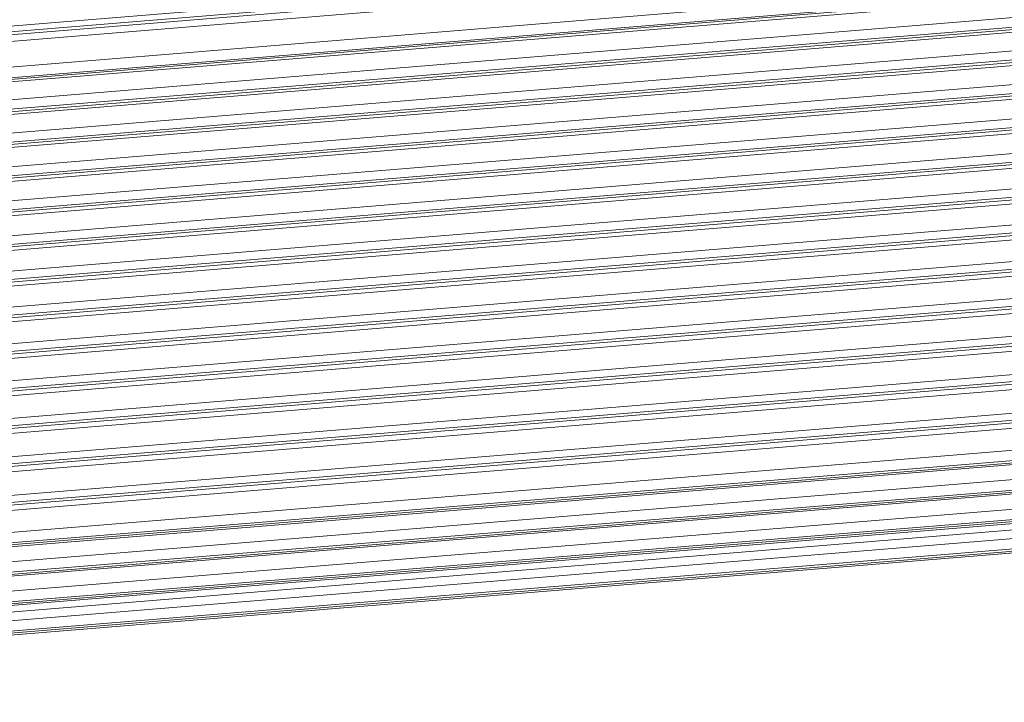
# Model space of a CAD drawing. Header units: millimetres. Extents: x 24895 to 26296, y -11704 to -10713.
# Tile 16 of 47: x 25882 to 25983, y -11437 to -11367. Entities that reach past the tile are written whole.
import ezdxf

# ---------------------------------------------------------------- set-up
doc = ezdxf.new("R2010")
doc.units = ezdxf.units.MM
doc.header["$LTSCALE"] = 50
doc.layers.get('0').update_dxf_attribs({"lineweight": 18})

msp = doc.modelspace()

# ---------------------------------------------------------------- linework, layer by layer
at = {"color": 7, "linetype": 'Continuous'}
for p, q in [((25797.984, -11374.377), (26207.061, -11340.842)), ((25798.052, -11374.949), (26207.196, -11341.409)), ((26207.224, -11341.723), (25798.078, -11375.263)), ((26207.139, -11342.405), (25798.139, -11375.934)), ((25798.375, -11378.553), (26207.364, -11345.025)), ((25798.472, -11379.641), (26207.521, -11346.109)), ((26207.509, -11346.274), (25798.487, -11379.805)), ((26207.417, -11346.55), (25798.511, -11380.071)), ((25798.676, -11381.905), (26207.153, -11348.419)), ((25798.763, -11382.864), (26207.295, -11349.373)), ((26207.28, -11349.618), (25798.784, -11383.106)), ((26207.187, -11349.915), (25798.81, -11383.393)), ((25798.98, -11385.284), (26206.958, -11351.839)), ((25799.065, -11386.221), (26207.102, -11352.771)), ((26207.089, -11353.02), (25799.087, -11386.467)), ((26206.995, -11353.339), (25799.115, -11386.776)), ((25799.287, -11388.723), (26206.8, -11355.316)), ((25799.343, -11389.64), (26206.945, -11356.226)), ((26206.935, -11356.479), (25799.354, -11389.892)), ((26206.84, -11356.82), (25799.368, -11390.224)), ((25799.36, -11392.24), (26206.68, -11358.849)), ((26206.722, -11360.358), (25799.184, -11393.767)), ((26206.818, -11359.994), (25799.271, -11393.403)), ((25799.3, -11393.144), (26206.825, -11359.736)), ((25798.769, -11396.747), (26206.741, -11363.302)), ((25798.907, -11395.859), (26206.595, -11362.438)), ((26206.64, -11363.95), (25798.668, -11397.395)), ((26206.737, -11363.564), (25798.728, -11397.011)), ((25798.334, -11399.546), (26206.546, -11366.082)), ((25798.151, -11400.414), (26206.693, -11366.923)), ((26206.691, -11367.188), (25798.173, -11400.677)), ((26206.594, -11367.598), (25798.11, -11401.085)), ((25797.984, -11403.272), (26206.534, -11369.78)), ((25797.981, -11404.102), (26206.68, -11370.598)), ((26206.681, -11370.867), (25798.003, -11404.369)), ((26206.584, -11371.301), (25798.038, -11404.792)), ((25798.043, -11407.023), (26206.557, -11373.534)), ((25798.058, -11407.827), (26206.703, -11374.327)), ((26206.706, -11374.601), (25798.062, -11408.1)), ((26206.61, -11375.058), (25798.07, -11408.549)), ((25798.097, -11410.832), (26206.616, -11377.343)), ((26206.768, -11378.389), (25798.091, -11411.891)), ((25798.093, -11411.613), (26206.762, -11378.112)), ((26206.671, -11378.871), (25798.089, -11412.366)), ((25798.076, -11414.706), (26206.711, -11381.207)), ((26206.865, -11382.233), (25798.071, -11415.745)), ((25798.072, -11415.463), (26206.857, -11381.952)), ((26206.769, -11382.74), (25798.063, -11416.244)), ((25797.991, -11418.645), (26206.843, -11385.128)), ((26206.904, -11386.665), (25797.944, -11420.191)), ((26206.999, -11386.133), (25797.96, -11419.665)), ((25797.968, -11419.378), (26206.988, -11385.848)), ((25797.841, -11422.65), (26207.013, -11389.107)), ((26207.077, -11390.648), (25797.752, -11424.203)), ((26207.171, -11390.091), (25797.784, -11423.651)), ((25797.801, -11423.359), (26207.157, -11389.801)), ((25797.622, -11426.463), (26207.061, -11392.899)), ((26207.08, -11394.371), (25797.505, -11427.946)), ((26207.162, -11394.181), (25797.521, -11427.762)), ((25797.54, -11427.541), (26207.194, -11393.959)), ((25797.367, -11429.51), (26206.632, -11395.959)), ((25797.236, -11430.994), (26206.651, -11397.431)), ((25797.252, -11430.81), (26206.733, -11397.242)), ((25797.271, -11430.588), (26206.765, -11397.019)), ((26206.203, -11399.02), (25797.072, -11432.559)), ((25796.888, -11434.048), (26206.222, -11400.492)), ((25796.911, -11433.863), (26206.304, -11400.302)), ((26206.335, -11400.08), (25796.938, -11433.641)), ((25796.805, -11434.716), (26205.223, -11401.235)), ((26205.774, -11402.081), (25796.694, -11435.616)), ((26205.793, -11403.553), (25796.48, -11437.107)), ((26205.875, -11403.363), (25796.51, -11436.922)), ((26205.906, -11403.141), (25796.547, -11436.699))]:
    msp.add_line(p, q, dxfattribs=at)

doc.saveas('drawing.dxf')
